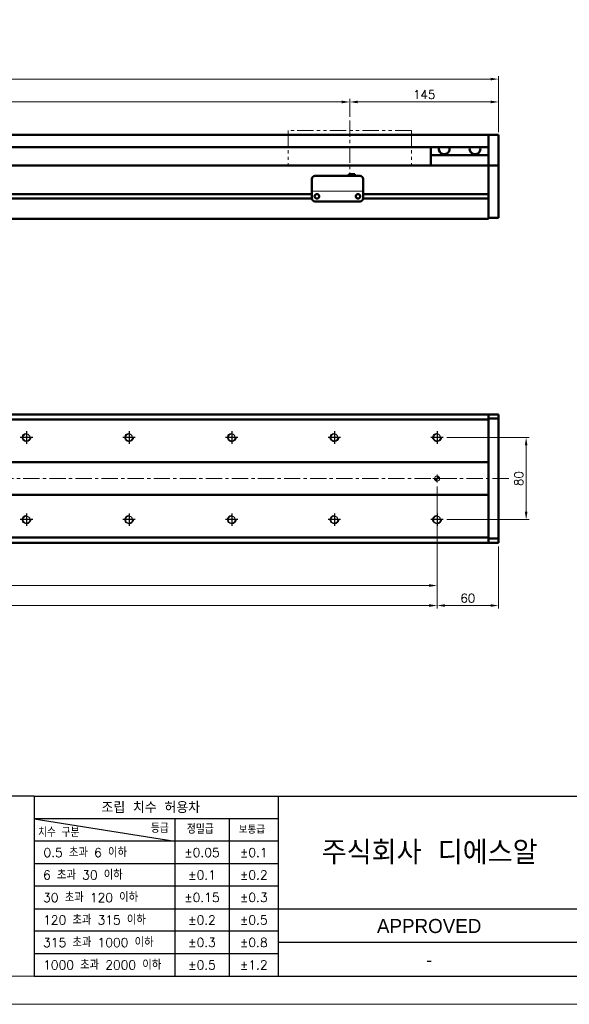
# Model space of a CAD drawing. Header units: millimetres. Extents: x 46891 to 50846, y 6223 to 10155.
# Tile 3 of 5: x 49697 to 50233, y 8529 to 9488. Entities that reach past the tile are written whole.
import ezdxf
from ezdxf.enums import TextEntityAlignment as Align

# ---------------------------------------------------------------- set-up
doc = ezdxf.new("R2010")
doc.units = ezdxf.units.MM
doc.header["$LTSCALE"] = 0.5
doc.linetypes.add('CENTER', pattern=[50.8, 31.75, -6.35, 6.35, -6.35])
doc.linetypes.add('PHANTOM', pattern=[63.5, 31.75, -6.35, 6.35, -6.35, 6.35, -6.35])
doc.layers.get('0').update_dxf_attribs({"lineweight": 20})
doc.layers.add('1', color=1, linetype='CENTER', lineweight=13)
doc.layers.add('외형선(ISO)', color=7, linetype='Continuous', lineweight=50)
for name, color, linetype in [('3', 3, 'Continuous'), ('C', 1, 'CENTER'), ('DIM', 4, 'Continuous')]:
    doc.layers.add(name, color=color, linetype=linetype)
doc.styles.add('ACISOGDT', font='amgdt.shx')
doc.styles.add('DSR TEXT', font='romans.shx', dxfattribs={"bigfont": 'whgtxt.shx'})
doc.styles.get("Standard").update_dxf_attribs({"font": 'romans.shx', "bigfont": 'whgtxt.shx'})
doc.dimstyles.new('DSR', dxfattribs={"dimscale": 2, "dimtxt": 3, "dimasz": 3, "dimexe": 0.5, "dimexo": 0.5, "dimgap": 0.5, "dimtad": 1, "dimdsep": 46, "dimtxsty": 'Standard', "dimcen": 2.5, "dimclrd": 4, "dimclre": 4, "dimclrt": 2, "dimadec": 0, "dimazin": 2, "dimtfac": 1, "dimtmove": 0, "dimatfit": 3, "dimfxl": 0, "dimlwd": -1, "dimlwe": -1, "dimarcsym": 0})

# ---------------------------------------------------------------- blocks, each defined once
blk = doc.blocks.new('A$C13F00394')
at = {"layer": '3'}
for p, q in [((0, 32), (-207.68, 32)), ((0, 32), (202.32, 32)), ((0, 32), (0, 0)), ((43.43, 32), (43.43, 0)), ((0, 28), (25, 24)), ((43.43, 28), (0, 28)), ((25, 28), (25, 0)), ((34.7, 28), (34.7, 0)), ((43.43, 24), (0, 24)), ((43.43, 20), (0, 20)), ((43.43, 16), (0, 16)), ((0, 12), (129.32, 12)), ((43.43, 8), (0, 8)), ((97.32, 6), (43.43, 6)), ((43.43, 4), (0, 4)), ((0, 0), (202.32, 0))]:
    blk.add_line(p, q, dxfattribs=at)
at = {"color": 0, "style": 'DSR TEXT'}
for s, height, p in [('조립 치수 허용차', 2, (11.97, 29.02)), ('치수 구분', 1.5, (0.69, 24.78)), ('등급', 1.5, (20.77, 25.52)), ('정밀급', 1.5, (27.18, 25.37)), ('보통급', 1.3, (36.41, 25.38)), (' 0.5 초과 6 이하', 1.6, (0.56, 21.19)), (' 6 초과 30 이하', 1.6, (0.49, 17.19)), (' 30 초과 120 이하', 1.6, (0.49, 13.19)), (' 120 초과 315 이하', 1.6, (0.49, 9.19)), (' 315 초과 1000 이하', 1.6, (0.49, 5.19)), (' 1000 초과 2000 이하', 1.6, (0.49, 1.19))]:
    blk.add_text(s, height=height, dxfattribs=at).set_placement(p)
at = {"color": 7, "style": 'ACISOGDT'}
blk.add_text('APPROVED', height=2.5, dxfattribs=at).set_placement((70.28, 8.93), align=Align.MIDDLE_CENTER)
at = {"color": 7, "insert": (70.37, 22), "char_height": 4.2, "attachment_point": 5, "style": 'DSR TEXT'}
blk.add_mtext('주식회사 디에스알', dxfattribs=at)
at = {"color": 0, "char_height": 1.6, "attachment_point": 5, "style": 'DSR TEXT'}
for s, insert in [('%%P0.05', (29.85, 22)), ('%%P0.1', (39.07, 22)), ('%%P0.1', (29.85, 18)), ('%%P0.2', (39.07, 18)), ('%%P0.15', (29.85, 14)), ('%%P0.3', (39.07, 14)), ('%%P0.2', (29.85, 10)), ('%%P0.5', (39.07, 10)), ('%%P0.3', (29.85, 6)), ('%%P0.8', (39.07, 6)), ('%%P0.5', (29.85, 2)), ('%%P1.2', (39.07, 2))]:
    blk.add_mtext(s, dxfattribs=dict(at, insert=insert))
blk = doc.blocks.new('A$C1C1952E1')
at = {"color": 1}
blk.add_lwpolyline([(0, 0), (420, 0), (420, 297), (0, 297)], close=True, dxfattribs=at)
at = {"color": 3}
blk.add_lwpolyline([(5, 5), (415, 5), (415, 292), (5, 292)], close=True, dxfattribs=at)
blk = doc.blocks.new('*D116')
at = {"color": 1, "linetype": 'ByBlock'}
for p, q in [((50018.73, 9393.56), (50018.73, 9410.91)), ((50163.73, 9378.56), (50163.73, 9410.91)), ((50155.93, 9407.91), (50026.53, 9407.91))]:
    blk.add_line(p, q, dxfattribs=at)
at = {"color": 1}
for points in [[(50026.53, 9409.22), (50026.53, 9406.61), (50018.73, 9407.91)], [(50155.93, 9409.22), (50155.93, 9406.61), (50163.73, 9407.91)]]:
    blk.add_solid(points, dxfattribs=at)
at = {"layer": 'Defpoints', "color": 0}
for p in [(50018.73, 9407.91), (50018.73, 9389.96), (50163.73, 9374.96)]:
    blk.add_point(p, dxfattribs=at)
at = {"color": 3, "insert": (50091.23, 9415.11), "char_height": 8.4, "attachment_point": 5, "style": 'DSR TEXT'}
blk.add_mtext('145', dxfattribs=at)
blk = doc.blocks.new('*D117')
at = {"color": 1, "linetype": 'ByBlock'}
for p, q in [((48818.73, 9393.56), (48818.73, 9410.91)), ((50018.73, 9393.56), (50018.73, 9410.91)), ((48826.53, 9407.91), (50010.93, 9407.91))]:
    blk.add_line(p, q, dxfattribs=at)
at = {"color": 1}
for points in [[(48826.53, 9409.22), (48826.53, 9406.61), (48818.73, 9407.91)], [(50010.93, 9409.22), (50010.93, 9406.61), (50018.73, 9407.91)]]:
    blk.add_solid(points, dxfattribs=at)
at = {"layer": 'Defpoints', "color": 0}
for p in [(50018.73, 9407.91), (48818.73, 9389.96), (50018.73, 9389.96)]:
    blk.add_point(p, dxfattribs=at)
at = {"color": 3, "insert": (49418.73, 9415.11), "char_height": 8.4, "attachment_point": 5, "style": 'DSR TEXT'}
blk.add_mtext('STROKE : 1200', dxfattribs=at)
blk = doc.blocks.new('*D119')
at = {"color": 1, "linetype": 'ByBlock'}
for p, q in [((48663.73, 9379.56), (48663.73, 9433.19)), ((48671.53, 9430.19), (50155.93, 9430.19)), ((50163.73, 9379.56), (50163.73, 9433.19))]:
    blk.add_line(p, q, dxfattribs=at)
at = {"color": 1}
for points in [[(48671.53, 9431.49), (48671.53, 9428.89), (48663.73, 9430.19)], [(50155.93, 9431.49), (50155.93, 9428.89), (50163.73, 9430.19)]]:
    blk.add_solid(points, dxfattribs=at)
at = {"layer": 'Defpoints', "color": 0}
for p in [(50163.73, 9430.19), (48663.73, 9375.96), (50163.73, 9375.96)]:
    blk.add_point(p, dxfattribs=at)
at = {"color": 3, "insert": (49413.73, 9437.39), "char_height": 8.4, "attachment_point": 5, "style": 'DSR TEXT'}
blk.add_mtext('1500', dxfattribs=at)
blk = doc.blocks.new('A$C33E56CC6')
h = blk.add_hatch()
h.set_pattern_fill('ANSI31', color=256, style=0)
h.set_pattern_definition([(45, (-7065.45672, -6508.5399), (-0.0883883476, 0.0883883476), [])])
h.paths.add_polyline_path([(4, 6.5, 0.414214), (1.5, 4), (4, 4)])
h.paths.add_polyline_path([(6.5, 4), (4, 4), (4, 1.5, 0.414214)])
blk.add_circle((4, 4), 2.5)
at = {"layer": '1'}
for p, q in [((0, 4), (8, 4)), ((4, 0), (4, 8))]:
    blk.add_line(p, q, dxfattribs=at)
blk = doc.blocks.new('tap8')
blk.add_circle((0, 0), 3.4)
at = {"layer": 'C', "color": 1, "linetype": 'CENTER'}
for p, q in [((-6.05, 0), (6.05, 0)), ((0, -6.05), (0, 6.05))]:
    blk.add_line(p, q, dxfattribs=at)
at = {"layer": 'DIM', "color": 3}
blk.add_arc((0, 0), 4, 263.84551, 189.43144, dxfattribs=at)
blk = doc.blocks.new('*D120')
at = {"color": 1, "linetype": 'ByBlock'}
for p, q in [((48803.73, 9033.49), (48803.73, 8933.9)), ((50103.73, 9033.49), (50103.73, 8933.9)), ((48811.53, 8936.9), (50095.93, 8936.9))]:
    blk.add_line(p, q, dxfattribs=at)
at = {"color": 1}
for points in [[(48811.53, 8938.2), (48811.53, 8935.6), (48803.73, 8936.9)], [(50095.93, 8938.2), (50095.93, 8935.6), (50103.73, 8936.9)]]:
    blk.add_solid(points, dxfattribs=at)
at = {"layer": 'Defpoints', "color": 0}
for p in [(48803.73, 9037.09), (50103.73, 9037.09), (50103.73, 8936.9)]:
    blk.add_point(p, dxfattribs=at)
at = {"color": 3, "insert": (49453.73, 8944.1), "char_height": 8.4, "attachment_point": 5, "style": 'DSR TEXT'}
blk.add_mtext('1300%%P0.02', dxfattribs=at)
blk = doc.blocks.new('*D122')
at = {"color": 1, "linetype": 'ByBlock'}
for p, q in [((50103.73, 8989.88), (50103.73, 8914.42)), ((50163.73, 8974.99), (50163.73, 8914.42)), ((50111.53, 8917.42), (50155.93, 8917.42))]:
    blk.add_line(p, q, dxfattribs=at)
at = {"color": 1}
for points in [[(50111.53, 8918.72), (50111.53, 8916.12), (50103.73, 8917.42)], [(50155.93, 8918.72), (50155.93, 8916.12), (50163.73, 8917.42)]]:
    blk.add_solid(points, dxfattribs=at)
at = {"layer": 'Defpoints', "color": 0}
for p in [(50103.73, 8993.48), (50163.73, 8978.59), (50163.73, 8917.42)]:
    blk.add_point(p, dxfattribs=at)
at = {"color": 3, "insert": (50133.73, 8924.62), "char_height": 8.4, "attachment_point": 5, "style": 'DSR TEXT'}
blk.add_mtext('60', dxfattribs=at)
blk = doc.blocks.new('*D125')
at = {"color": 1, "linetype": 'ByBlock'}
for p, q in [((48803.73, 8991.45), (48803.73, 8914.42)), ((50103.73, 8991.45), (50103.73, 8914.42)), ((48811.53, 8917.42), (50095.93, 8917.42))]:
    blk.add_line(p, q, dxfattribs=at)
at = {"color": 1}
for points in [[(48811.53, 8918.72), (48811.53, 8916.12), (48803.73, 8917.42)], [(50095.93, 8918.72), (50095.93, 8916.12), (50103.73, 8917.42)]]:
    blk.add_solid(points, dxfattribs=at)
at = {"layer": 'Defpoints', "color": 0}
for p in [(48803.73, 8995.05), (50103.73, 8995.05), (50103.73, 8917.42)]:
    blk.add_point(p, dxfattribs=at)
at = {"color": 3, "insert": (49453.73, 8924.62), "char_height": 8.4, "attachment_point": 5, "style": 'DSR TEXT'}
blk.add_mtext('13X100PITCH=1300', dxfattribs=at)
blk = doc.blocks.new('*D126')
at = {"color": 1, "linetype": 'ByBlock'}
for p, q in [((50113.38, 9081.09), (50193.57, 9081.09)), ((50190.57, 9073.29), (50190.57, 9008.9)), ((50113.38, 9001.09), (50193.57, 9001.09))]:
    blk.add_line(p, q, dxfattribs=at)
at = {"color": 1}
for points in [[(50189.27, 9073.29), (50191.87, 9073.29), (50190.57, 9081.09)], [(50189.27, 9008.9), (50191.87, 9008.9), (50190.57, 9001.09)]]:
    blk.add_solid(points, dxfattribs=at)
at = {"layer": 'Defpoints', "color": 0}
for p in [(50109.78, 9081.09), (50109.78, 9001.09), (50190.57, 9001.09)]:
    blk.add_point(p, dxfattribs=at)
at = {"color": 3, "insert": (50183.37, 9041.09), "char_height": 8.4, "attachment_point": 5, "rotation": 90, "style": 'DSR TEXT'}
blk.add_mtext('80', dxfattribs=at)

msp = doc.modelspace()

# ---------------------------------------------------------------- linework, layer by layer
at = {"color": 6, "linetype": 'PHANTOM'}
for p, q in [((50078.73324, 9379.96408), (49958.73324, 9379.96408)), ((49958.73324, 9379.96408), (49958.73324, 9345.96408)), ((50078.73324, 9379.96408), (50078.73324, 9345.96408))]:
    msp.add_line(p, q, dxfattribs=at)
msp.add_line((49981.73324, 9320.96422), (50031.73324, 9320.96422))
at = {"layer": '1'}
for p, q in [((50018.73324, 9389.96408), (50018.73324, 9335.96408)), ((50173.73324, 9041.09491), (48653.73324, 9041.09491))]:
    msp.add_line(p, q, dxfattribs=at)
at = {"layer": '3'}
msp.add_line((49711.23583, 8556.37352), (50819.04532, 8556.37352), dxfattribs=at)
at = {"layer": '외형선(ISO)'}
for p, q in [((48878.73324, 9375.96408), (50153.73324, 9375.96408)), ((50153.73324, 9375.96408), (50153.73324, 9373.96408)), ((50153.73324, 9375.96408), (50163.73324, 9375.96408)), ((50153.73324, 9373.96408), (50153.73324, 9375.96408)), ((50153.73324, 9373.17956), (50153.73324, 9373.96408)), ((50153.73324, 9373.96408), (50153.73324, 9373.17956)), ((50153.73324, 9372.68085), (50153.73324, 9373.17956)), ((50153.73324, 9373.17956), (50153.73324, 9372.68085)), ((50153.73324, 9372.68085), (50153.73324, 9371.61237)), ((50153.73324, 9371.61237), (50153.73324, 9372.68085)), ((50153.73324, 9371.61237), (50153.73324, 9368.62656)), ((50153.73324, 9368.62656), (50153.73324, 9371.61237)), ((50163.73324, 9373.96408), (50163.73324, 9375.96408)), ((50163.73324, 9373.96408), (50163.73324, 9373.17956)), ((50163.73324, 9373.17956), (50163.73324, 9372.68085)), ((50163.73324, 9371.61237), (50163.73324, 9372.68085)), ((50163.73324, 9368.62656), (50163.73324, 9371.61237)), ((48878.73324, 9363.96408), (50153.73324, 9363.96408)), ((50097.73324, 9355.96408), (50097.73324, 9363.96408)), ((50153.73324, 9360.06226), (50153.73324, 9368.62656)), ((50153.73324, 9368.62656), (50153.73324, 9364.46408)), ((50163.73324, 9368.62656), (50163.73324, 9360.06226)), ((50153.73324, 9355.96408), (50097.73324, 9355.96408)), ((50097.73324, 9345.96408), (50097.73324, 9355.96408)), ((50153.73324, 9357.96697), (50153.73324, 9360.06226)), ((50153.73324, 9346.54502), (50153.73324, 9357.96697)), ((50163.73324, 9360.06226), (50163.73324, 9357.96697)), ((50163.73324, 9357.96697), (50163.73324, 9346.54502)), ((50153.73324, 9345.96408), (48823.73324, 9345.96408)), ((50153.73324, 9345.96408), (50153.73324, 9346.54502)), ((50153.73324, 9342.96408), (50153.73324, 9345.96408)), ((50153.73324, 9345.96408), (50153.73324, 9342.96408)), ((50153.73324, 9345.96408), (50163.73324, 9345.96408)), ((50153.73324, 9342.96408), (50153.73324, 9318.41408)), ((50153.73324, 9300.20672), (50153.73324, 9342.96408)), ((50163.73324, 9346.54502), (50163.73324, 9345.96408)), ((50163.73324, 9342.96408), (50163.73324, 9345.96408)), ((50163.73324, 9342.96408), (50163.73324, 9300.20672)), ((49981.73324, 9322.96424), (49981.73324, 9332.96424)), ((49984.73324, 9335.96424), (50028.73324, 9335.96424)), ((50017.73324, 9337.46423), (50017.73324, 9335.96424)), ((50017.73324, 9337.46423), (50023.73324, 9337.46423)), ((50023.73324, 9337.46423), (50023.73324, 9335.96424)), ((50031.73324, 9332.96424), (50031.73324, 9322.96424)), ((49981.73324, 9322.96424), (49981.73324, 9320.96423)), ((50031.73324, 9320.96423), (50031.73324, 9322.96424)), ((49981.74368, 9313.71408), (48877.72279, 9313.71408)), ((49981.73324, 9318.21408), (48877.73324, 9318.21408)), ((49981.73324, 9320.9642), (49981.73324, 9320.96423)), ((49981.73324, 9320.4642), (49981.73324, 9320.9642)), ((49981.73324, 9313.9642), (49981.73324, 9320.4642)), ((49986.75658, 9318.21408), (49986.7099, 9318.21408)), ((50026.75658, 9318.21408), (50026.7099, 9318.21408)), ((50153.73324, 9313.71408), (50031.72279, 9313.71408)), ((50031.73324, 9320.96423), (50031.73324, 9320.9642)), ((50031.73324, 9320.9642), (50031.73324, 9320.4642)), ((50031.73324, 9320.4642), (50031.73324, 9313.9642)), ((50153.73324, 9318.21408), (50031.73324, 9318.21408)), ((50153.73324, 9313.51408), (50153.73324, 9300.20672)), ((49984.73324, 9310.9642), (50028.73324, 9310.9642)), ((48673.73324, 9293.96408), (50153.73324, 9293.96408)), ((50153.73324, 9298.0854), (50153.73324, 9300.20672)), ((50153.73324, 9300.20672), (50153.73324, 9298.0854)), ((50153.73324, 9298.0854), (50153.73324, 9293.96408)), ((50153.73324, 9294.96408), (50153.73324, 9298.0854)), ((50153.73324, 9294.96408), (50163.73324, 9294.96408)), ((50163.73324, 9298.0854), (50163.73324, 9300.20672)), ((50163.73324, 9298.0854), (50163.73324, 9294.96408)), ((50153.73324, 9103.59491), (48736.73324, 9103.59491)), ((50153.73324, 9103.59491), (50153.73324, 9102.71623)), ((50153.73324, 9102.71623), (50153.73324, 9103.59491)), ((50153.73324, 9103.59491), (50163.73324, 9103.59491)), ((50153.73324, 9098.59491), (50153.73324, 9102.71623)), ((50153.73324, 9102.71623), (50153.73324, 9099.59491)), ((50163.73324, 9103.59491), (50163.73324, 9102.71623)), ((50163.73324, 9099.59491), (50163.73324, 9102.71623)), ((50153.73324, 9098.59491), (48736.73324, 9098.59491)), ((50153.73324, 9099.59491), (50163.73324, 9099.59491)), ((50153.73324, 9057.09491), (50153.73324, 9098.59491)), ((50163.73324, 8982.59491), (50163.73324, 9099.59491)), ((48736.73324, 9057.09491), (50153.73324, 9057.09491)), ((50153.73324, 9056.24136), (50153.73324, 9057.09491)), ((50153.73324, 9055.88781), (50153.73324, 9056.24136)), ((50153.73324, 9026.30202), (50153.73324, 9055.88781)), ((50153.73324, 9055.88781), (50153.73324, 9026.30202)), ((50153.73324, 9025.09491), (48736.73324, 9025.09491)), ((50153.73324, 9025.94847), (50153.73324, 9026.30202)), ((50153.73324, 9025.09491), (50153.73324, 9025.94847)), ((50153.73324, 8983.59491), (50153.73324, 9025.09491)), ((48736.73324, 8983.59491), (50153.73324, 8983.59491)), ((50153.73324, 8978.59491), (48736.73324, 8978.59491)), ((50153.73324, 8979.47359), (50153.73324, 8983.59491)), ((50153.73324, 8982.59491), (50153.73324, 8979.47359)), ((50153.73324, 8982.59491), (50163.73324, 8982.59491)), ((50153.73324, 8979.47359), (50153.73324, 8978.59491)), ((50153.73324, 8978.59491), (50153.73324, 8979.47359)), ((50153.73324, 8978.59491), (50163.73324, 8978.59491)), ((50163.73324, 8979.47359), (50163.73324, 8982.59491)), ((50163.73324, 8979.47359), (50163.73324, 8978.59491))]:
    msp.add_line(p, q, dxfattribs=at)
for centre in [(49986.73324, 9315.9642), (50026.73324, 9315.9642)]:
    msp.add_circle(centre, 2.25, dxfattribs=at)
for centre, start, end in [((49984.73324, 9332.96424), 90, 180), ((50028.73324, 9332.96424), 0, 90), ((49984.73324, 9313.9642), 180, 270), ((50028.73324, 9313.9642), 270, 0)]:
    msp.add_arc(centre, 3, start, end, dxfattribs=at)
for centre in [(50110.73324, 9361.96408), (50140.73324, 9361.96408)]:
    msp.add_ellipse(centre, major_axis=(5.25, 0), ratio=0.923076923, start_param=2.716178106, end_param=6.708599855, dxfattribs=at)

# ---------------------------------------------------------------- block references
at = {"xscale": 5.4756, "yscale": 5.4756, "zscale": 5.4756}
for name, p in [('A$C1C1952E1', (48546.67132, 8528.99552)), ('A$C13F00394', (49711.23583, 8556.37352))]:
    msp.add_blockref(name, p, dxfattribs=at)
at = {"xscale": -1}
for name, p, rotation in [('tap8', (49703.73324, 9081.09491), 90), ('tap8', (49803.73324, 9081.09491), 90), ('tap8', (49903.73324, 9081.09491), 90), ('tap8', (50003.73324, 9081.09491), 90), ('tap8', (50103.73324, 9081.09491), 90), ('A$C33E56CC6', (50099.73324, 9045.09491), 180), ('tap8', (49703.73324, 9001.09491), 90), ('tap8', (49803.73324, 9001.09491), 90), ('tap8', (49903.73324, 9001.09491), 90), ('tap8', (50003.73324, 9001.09491), 90), ('tap8', (50103.73324, 9001.09491), 90)]:
    msp.add_blockref(name, p, dxfattribs=dict(at, rotation=rotation))

# ---------------------------------------------------------------- texts
at = {"color": 2, "style": 'ACISOGDT'}
msp.add_text('-', height=13.689, dxfattribs=at).set_placement((50096.07712, 8572.39072), align=Align.MIDDLE_CENTER)

# ---------------------------------------------------------------- dimensions: what is measured, and where the dimension line sits
for base, p1, p2, picture, middle in [((50163.73324, 9430.19202), (48663.73324, 9375.96408), (50163.73324, 9375.96408), '*D119', (49413.73324, 9437.39202)), ((50018.73324, 9407.91493), (50163.73324, 9374.96408), (50018.73324, 9389.96408), '*D116', (50091.23324, 9415.11493))]:
    dim = msp.add_linear_dim(base=base, p1=p1, p2=p2, dimstyle='DSR', override={"dimscale": 3, "dimtxt": 2.8, "dimasz": 2.600136, "dimexe": 1, "dimexo": 1.2, "dimgap": 1, "dimdec": 4, "dimtxsty": 'DSR TEXT', "dimclrd": 1, "dimclre": 1, "dimclrt": 3, "dimtdec": 4, "dimtix": 1})
    dim.commit()
    dim.dimension.update_dxf_attribs({"geometry": picture, "text_midpoint": middle})
for base, p1, p2, text, picture, middle in [((50018.73324, 9407.91493), (48818.73324, 9389.96408), (50018.73324, 9389.96408), 'STROKE : <>', '*D117', (49418.73324, 9415.11493)), ((50103.73324, 8936.90283), (48803.73324, 9037.09491), (50103.73324, 9037.09491), '<>%%P0.02', '*D120', (49453.73324, 8944.10283)), ((50103.73324, 8917.42031), (48803.73324, 8995.04794), (50103.73324, 8995.04794), '13X100PITCH=<>', '*D125', (49453.73324, 8924.62031))]:
    dim = msp.add_linear_dim(base=base, p1=p1, p2=p2, text=text, dimstyle='DSR', override={"dimscale": 3, "dimtxt": 2.8, "dimasz": 2.600136, "dimexe": 1, "dimexo": 1.2, "dimgap": 1, "dimdec": 4, "dimtxsty": 'DSR TEXT', "dimclrd": 1, "dimclre": 1, "dimclrt": 3, "dimtdec": 4, "dimtix": 1})
    dim.commit()
    dim.dimension.update_dxf_attribs({"geometry": picture, "text_midpoint": middle})
dim = msp.add_linear_dim(base=(50190.57177, 9001.09491), p1=(50109.78021, 9081.09491), p2=(50109.78021, 9001.09491), angle=270, dimstyle='DSR', override={"dimscale": 3, "dimtxt": 2.8, "dimasz": 2.600136, "dimexe": 1, "dimexo": 1.2, "dimgap": 1, "dimdec": 4, "dimtxsty": 'DSR TEXT', "dimclrd": 1, "dimclre": 1, "dimclrt": 3, "dimtdec": 4, "dimtix": 1})
dim.commit()
dim.dimension.update_dxf_attribs({"geometry": '*D126', "text_midpoint": (50183.37177, 9041.09491)})
dim = msp.add_linear_dim(base=(50163.73324, 8917.42031), p1=(50103.73324, 8993.48327), p2=(50163.73324, 8978.59491), dimstyle='DSR', override={"dimscale": 3, "dimtxt": 2.8, "dimasz": 2.600136, "dimexe": 1, "dimexo": 1.2, "dimgap": 1, "dimdec": 4, "dimtxsty": 'DSR TEXT', "dimclrd": 1, "dimclre": 1, "dimclrt": 3, "dimtdec": 4, "dimtix": 1})
dim.commit()
dim.dimension.update_dxf_attribs({"geometry": '*D122', "text_midpoint": (50133.73324, 8917.42031), "dimtype": 160})

doc.saveas('drawing.dxf')
